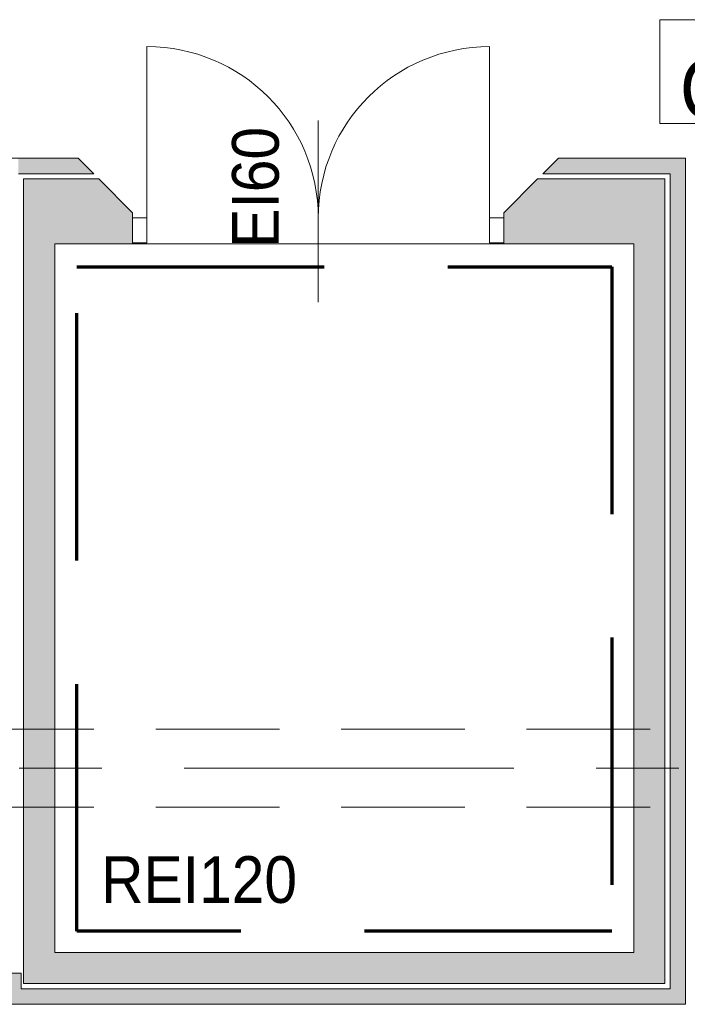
# Model space of a CAD drawing. Header units: centimetres. Extents: x -1737 to 22393, y -8842 to 3838.
# Tile 49 of 167: x 41 to 298, y 797 to 1177. Entities that reach past the tile are written whole.
import ezdxf

# ---------------------------------------------------------------- set-up
doc = ezdxf.new("R2010")
doc.units = ezdxf.units.CM
for name, pattern in [('Długa kreska', [142.875, 95.25, -47.625]), ('Oś', [222.25, 127, -31.75, 31.75, -31.75]), ('Ukryte', [71.438, 47.625, -23.813])]:
    doc.linetypes.add(name, pattern=pattern)
for name, color, linetype, lineweight in [('A-DETL', 90, 'Continuous', 9), ('A-DETL-GENF', 92, 'Continuous', 9), ('A-DETL-HDLN', 90, 'Ukryte', 9), ('A-DETL-MEDM', 33, 'Continuous', 13), ('A-DOOR', 31, 'Continuous', 13), ('A-FLOR', 192, 'Continuous', 13), ('A-WALL', 113, 'Continuous', 13), ('A-WALL-IDEN', 211, 'Continuous', 13), ('A-WALL-PATT', 111, 'Continuous', 13), ('G-ANNO-TEXT', 231, 'Continuous', 13), ('S-GRID', 1, 'Continuous', 13)]:
    doc.layers.add(name, color=color, linetype=linetype, lineweight=lineweight)
doc.styles.add('Arial', font='arial.ttf', dxfattribs={"width": 0.9, "height": 18})
doc.styles.add('Arial_10', font='arial.ttf', dxfattribs={"width": 0.9, "height": 23})

# ---------------------------------------------------------------- blocks, each defined once
blk = doc.blocks.new('DRZWI 2S - automatyczna etykieta - Drzwi 71_5_71_5 _winda_-2595142-3_piętro I __3_90 m_ - stan projektowany')
at = {"layer": 'A-DETL-GENF'}
for p, q in [((-71.5, -2.5), (-71.5, -12.05)), ((-66, -2.5), (-71.5, -2.5)), ((-66, -12.05), (-66, -2.5)), ((71.5, -2.5), (66, -2.5)), ((66, -2.5), (66, -12.05)), ((71.5, -12.05), (71.5, -2.5)), ((-71.5, -12.05), (-66, -12.05)), ((66, -12.05), (71.5, -12.05))]:
    blk.add_line(p, q, dxfattribs=at)
at = {"layer": 'A-DETL-MEDM', "lineweight": 9}
for p, q in [((-66, -2.5), (-71.5, -2.5)), ((-71.5, -2.5), (-71.5, -12.05)), ((-66, -12.05), (-66, -2.5)), ((66, -12.05), (66, -2.5)), ((66, -2.5), (71.5, -2.5)), ((71.5, -2.5), (71.5, -12.05)), ((-71.5, -12.05), (-66, -12.05)), ((71.5, -12.05), (66, -12.05))]:
    blk.add_line(p, q, dxfattribs=at)
at = {"layer": 'A-DOOR', "lineweight": 9}
for p, q in [((-66, -2.5), (-66, 63.5)), ((66, -2.5), (66, 63.5)), ((0, 35), (0, -35))]:
    blk.add_line(p, q, dxfattribs=at)
for centre, start, end in [((-66, -2.5), 360, 90), ((66, -2.5), 90, 180)]:
    blk.add_arc(centre, 66, start, end, dxfattribs=at)
blk = doc.blocks.new('ET sciana_AT7 - 10mm-2270614-3_piętro I __3_90 m_ - stan projektowany')
at = {"layer": 'A-WALL-IDEN'}
for p, q in [((-0.4, 0.196875), (0.4, 0.196875)), ((-0.4, -0.203125), (-0.4, 0.196875)), ((0.4, 0.196875), (0.4, -0.203125)), ((-0.4, -0.203125), (0.4, -0.203125))]:
    blk.add_line(p, q, dxfattribs=at)

msp = doc.modelspace()

# ---------------------------------------------------------------- hatches: boundary and pattern name
at = {"layer": 'A-WALL-PATT'}
h = msp.add_hatch(color=9, dxfattribs=at)
h.paths.add_polyline_path([(54.38, 1117.33), (69.38, 1117.33), (63.38, 1123.33), (40.38, 1123.33), (40.38, 1117.33), (42.38, 1117.33)], flags=0)
h.paths.add_polyline_path([(277.38, 1117.33), (291.38, 1117.33), (291.38, 1123.33), (248.38, 1123.33), (242.38, 1117.33), (245.92, 1117.33)], flags=0)
for points in [[(297.38, 803.33), (297.38, 1123.33), (291.38, 1123.33), (291.38, 803.33)], [(42.38, 817.33), (54.38, 817.33), (54.38, 1115.33), (42.38, 1115.33), (42.38, 820.69)], [(285.98, 805.33), (289.38, 805.33), (289.38, 1115.33), (277.38, 1115.33), (277.38, 805.33)], [(42.38, 805.33), (277.38, 805.33), (277.38, 817.33), (42.38, 817.33)], [(-20.62, 797.33), (41.38, 797.33), (41.38, 809.33), (-20.62, 809.33), (-20.62, 803.33)], [(276.16, 797.33), (297.38, 797.33), (297.38, 803.33), (41.38, 803.33), (41.38, 797.33), (253.13, 797.33)]]:
    msp.add_hatch(color=9, dxfattribs=at).paths.add_polyline_path(points, flags=0)
h = msp.add_hatch(color=9, dxfattribs=at)
h.paths.add_polyline_path([(227.38, 1090.33), (277.38, 1090.33), (277.38, 1115.33), (240.38, 1115.33), (227.38, 1102.33), (227.38, 1090.78)], flags=0)
h.paths.add_polyline_path([(54.38, 1090.33), (84.38, 1090.33), (84.38, 1102.33), (71.38, 1115.33), (54.38, 1115.33)], flags=0)

# ---------------------------------------------------------------- linework, layer by layer
at = {"layer": 'A-DETL', "linetype": 'Długa kreska', "lineweight": 70}
for p, q in [((62.93, 1081.49), (268.93, 1081.49)), ((62.93, 825.49), (62.93, 1081.49)), ((268.93, 1081.49), (268.93, 825.49)), ((268.93, 825.49), (62.93, 825.49))]:
    msp.add_line(p, q, dxfattribs=at)
at = {"layer": 'A-DETL-HDLN'}
for p, q in [((-1192.62, 903.33), (1167.38, 903.33)), ((-1192.62, 903.33), (1167.38, 903.33)), ((-1192.62, 873.33), (1167.38, 873.33)), ((-1192.62, 873.33), (1167.38, 873.33))]:
    msp.add_line(p, q, dxfattribs=at)
at = {"layer": 'A-FLOR', "lineweight": 9}
msp.add_line((84.38, 1090.33), (227.38, 1090.33), dxfattribs=at)
at = {"layer": 'A-WALL', "lineweight": 9}
for p, q in [((63.38, 1123.33), (-29.12, 1123.33)), ((69.38, 1117.33), (63.38, 1123.33)), ((248.38, 1123.33), (242.38, 1117.33)), ((297.38, 1123.33), (248.38, 1123.33)), ((297.38, 797.33), (297.38, 1123.33)), ((40.38, 1117.33), (69.38, 1117.33)), ((242.38, 1117.33), (291.38, 1117.33)), ((291.38, 1117.33), (291.38, 803.33)), ((42.38, 1115.33), (42.38, 805.33)), ((71.38, 1115.33), (42.38, 1115.33)), ((84.38, 1102.33), (71.38, 1115.33)), ((240.38, 1115.33), (227.38, 1102.33)), ((289.38, 1115.33), (240.38, 1115.33)), ((289.38, 805.33), (289.38, 1115.33)), ((84.38, 1100.33), (84.38, 1102.33)), ((227.38, 1102.33), (227.38, 1100.33)), ((54.38, 817.33), (54.38, 1090.33)), ((54.38, 1090.33), (84.38, 1090.33)), ((84.38, 1090.33), (84.38, 1090.78)), ((227.38, 1090.78), (227.38, 1090.33)), ((227.38, 1090.33), (277.38, 1090.33)), ((277.38, 1090.33), (277.38, 817.33)), ((277.38, 817.33), (54.38, 817.33)), ((41.38, 809.33), (-20.62, 809.33)), ((41.38, 803.33), (41.38, 809.33)), ((42.38, 805.33), (289.38, 805.33)), ((291.38, 803.33), (41.38, 803.33)), ((-20.62, 797.33), (297.38, 797.33))]:
    msp.add_line(p, q, dxfattribs=at)
at = {"layer": 'S-GRID', "linetype": 'Oś'}
msp.add_line((1342.46, 888.33), (-1368.76, 888.33), dxfattribs=at)

# ---------------------------------------------------------------- block references
at = {"layer": 'A-DOOR', "lineweight": 9}
msp.add_blockref('DRZWI 2S - automatyczna etykieta - Drzwi 71_5_71_5 _winda_-2595142-3_piętro I __3_90 m_ - stan projektowany', (155.88, 1102.83), dxfattribs=at)
at = {"layer": 'A-WALL-IDEN', "xscale": 99.99999999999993, "yscale": 99.99999999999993, "zscale": 99.99999999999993}
msp.add_blockref('ET sciana_AT7 - 10mm-2270614-3_piętro I __3_90 m_ - stan projektowany', (327.45, 1157.02), dxfattribs=at)

# ---------------------------------------------------------------- texts
at = {"layer": 'A-WALL-IDEN', "insert": (325.68, 1149.86), "char_height": 23, "width": 61.29, "attachment_point": 5, "line_spacing_factor": 0.936439, "style": 'Arial_10'}
msp.add_mtext('\\pxqc,t4.96957,9.93913,14.9087,19.87826,24.84783,29.81739,34.78696,39.75652,44.72609,49.69565,54.66522,59.63478,64.60435,69.57391,74.54348,79.51304,84.48261,89.45217,94.42174,99.3913,104.36087,109.33043,114.3,119.26957,124.23913,129.2087,134.17826,139.14783,144.11739,149.08696,154.05652,159.02609;{C3.4}', dxfattribs=at)
at = {"layer": 'G-ANNO-TEXT', "color": 1, "insert": (122.67, 1088.86), "char_height": 18, "width": 46.2681, "attachment_point": 1, "rotation": 90, "line_spacing_factor": 0.936439, "style": 'Arial'}
msp.add_mtext('\\pxt6.35,12.7,19.05,25.4,31.75,38.1,44.45,50.8,57.15,63.5,69.85,76.2,82.55,88.9,95.25,101.6,107.95,114.3,120.65,127,133.35,139.7,146.05,152.4,158.75,165.1,171.45,177.8,184.15,190.5,196.85,203.2;{EI60}', dxfattribs=at)
at = {"layer": 'G-ANNO-TEXT', "color": 1, "insert": (72.23, 854.4), "char_height": 18, "width": 75.1743, "attachment_point": 1, "line_spacing_factor": 0.936439, "style": 'Arial'}
msp.add_mtext('\\pxt6.35,12.7,19.05,25.4,31.75,38.1,44.45,50.8,57.15,63.5,69.85,76.2,82.55,88.9,95.25,101.6,107.95,114.3,120.65,127,133.35,139.7,146.05,152.4,158.75,165.1,171.45,177.8,184.15,190.5,196.85,203.2;{REI120}', dxfattribs=at)

doc.saveas('drawing.dxf')
